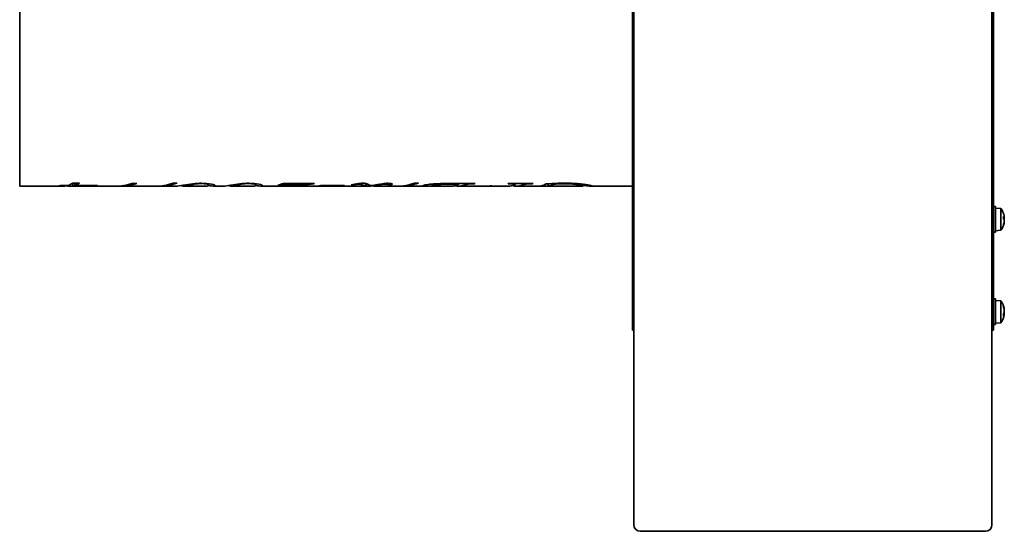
# Model space of a CAD drawing. Header units: millimetres. Extents: x 240 to 600, y 112 to 482.
# Tile 1 of 2: x 240 to 586, y 112 to 292. Entities that reach past the tile are written whole.
import ezdxf

# ---------------------------------------------------------------- set-up
doc = ezdxf.new("R2010")
doc.units = ezdxf.units.MM
doc.header["$LTSCALE"] = 2
doc.layers.add('Krawędzie widoczne(ISO)', color=7, linetype='Continuous', lineweight=35, true_color=0x262659)

msp = doc.modelspace()

# ---------------------------------------------------------------- linework, layer by layer
at = {"layer": 'Krawędzie widoczne(ISO)'}
for p, q in [((455.25, 417.63), (455.25, 182.63)), ((582.25, 417.63), (582.25, 182.63)), ((239.75, 366.93), (239.75, 233.33)), ((455.75, 130.44), (455.75, 299.66)), ((581.75, 299.66), (581.75, 130.44)), ((255.04, 233.33), (239.75, 233.33)), ((256.13, 233.44), (253.51, 233.44)), ((254.1, 233.58), (256.71, 233.58)), ((256.13, 233.58), (256.13, 233.44)), ((261.55, 233.33), (257.42, 233.33)), ((258.41, 234.35), (260.8, 234.35)), ((258.5, 234.35), (258.5, 233.44)), ((265.01, 233.44), (258.5, 233.44)), ((259.1, 234.35), (259.1, 233.58)), ((259.1, 233.58), (267.08, 233.58)), ((273.08, 233.33), (263.14, 233.33)), ((265.01, 233.58), (265.01, 233.44)), ((266.39, 233.58), (266.39, 233.42)), ((287.49, 233.33), (274.74, 233.33)), ((294.59, 233.33), (288.89, 233.33)), ((293.68, 234.37), (295.1, 234.37)), ((305.1, 233.33), (297.56, 233.33)), ((302, 234.3), (302, 234.14)), ((306.21, 234.21), (306.21, 233.77)), ((311.21, 233.33), (308.13, 233.33)), ((321.73, 233.33), (314.19, 233.33)), ((318.63, 234.3), (318.63, 234.14)), ((322.83, 234.21), (322.83, 233.77)), ((331.1, 233.33), (324.75, 233.33)), ((331.19, 233.69), (330.54, 233.69)), ((331.19, 233.86), (331.19, 233.69)), ((332.38, 234.28), (343.34, 234.28)), ((359.91, 233.33), (332.82, 233.33)), ((340.14, 233.93), (334.62, 233.93)), ((340.14, 234.28), (340.14, 233.93)), ((343.34, 234.18), (343.34, 234.28)), ((353.39, 233.4), (344.97, 233.4)), ((345.64, 233.53), (354.05, 233.53)), ((353.39, 233.53), (353.39, 233.4)), ((356.93, 233.9), (356.93, 233.75)), ((358.46, 234.16), (358.46, 234)), ((362.16, 233.33), (360.87, 233.33)), ((361.53, 234.27), (361.53, 233.37)), ((361.78, 234.21), (361.78, 233.34)), ((363.58, 233.57), (363.58, 233.45)), ((372.44, 233.33), (364.62, 233.33)), ((368.52, 234.32), (368.52, 234.01)), ((384.87, 233.33), (373.83, 233.33)), ((378.62, 234.37), (380.04, 234.37)), ((384.84, 234.07), (384.84, 233.48)), ((385.78, 233.35), (385.78, 233.35)), ((385.78, 233.35), (385.78, 233.33)), ((391.92, 234.28), (399.97, 234.28)), ((404.04, 233.33), (394.1, 233.33)), ((394.19, 234.28), (394.19, 234.06)), ((397.12, 234.28), (397.12, 234.04)), ((398.05, 234.28), (398.05, 234.14)), ((399.78, 234.28), (399.78, 234.18)), ((405.19, 233.45), (405.83, 233.45)), ((405.58, 233.45), (405.58, 233.37)), ((408.69, 233.33), (411.64, 233.33)), ((411.73, 234.28), (420.34, 234.28)), ((414.17, 234.28), (414.17, 234)), ((437.65, 233.33), (414.44, 233.33)), ((417.48, 234.28), (417.48, 234.04)), ((418.43, 234.28), (418.43, 234.15)), ((428.55, 233.33), (419.42, 233.33)), ((420.12, 234.28), (420.12, 234.18)), ((425.66, 234.16), (425.66, 233.37)), ((427.6, 234.27), (427.6, 234.04)), ((428.28, 233.34), (428.73, 233.34)), ((428.55, 233.34), (428.55, 233.33)), ((437.94, 234.05), (437.94, 233.4)), ((455.25, 233.33), (440.91, 233.33)), ((583.05, 226.14), (582.25, 226.14)), ((583.05, 217.14), (583.05, 226.14)), ((584.9, 225.48), (583.05, 225.64)), ((584.9, 225.48), (584.9, 217.8)), ((585.77, 221.76), (585.77, 222.66)), ((586.08, 222.19), (585.77, 222.17)), ((586, 222.15), (585.77, 222.13)), ((586.09, 222.48), (586.07, 222.47)), ((585.77, 219.5), (585.77, 219.73)), ((586.09, 220.81), (586.07, 220.81)), ((583.05, 217.14), (582.25, 217.14)), ((584.9, 217.8), (583.05, 217.64)), ((583.05, 193.63), (582.25, 193.63)), ((583.05, 184.63), (583.05, 193.63)), ((584.9, 192.97), (583.05, 193.13)), ((584.9, 192.97), (584.9, 185.29)), ((585.77, 190.75), (585.77, 191.18)), ((585.77, 187.7), (585.77, 188.51)), ((586.08, 188.41), (585.77, 188.44)), ((586.09, 190), (586.03, 190)), ((586.08, 189.85), (586.07, 189.85)), ((586.09, 188.26), (586.08, 188.26)), ((583.05, 184.63), (582.25, 184.63)), ((584.9, 185.29), (583.05, 185.13)), ((455.25, 182.63), (455.75, 182.63)), ((582.25, 182.63), (581.75, 182.63)), ((455.75, 114.17), (455.75, 130.44)), ((581.75, 130.44), (581.75, 114.17)), ((579.45, 111.87), (458.05, 111.87))]:
    msp.add_line(p, q, dxfattribs=at)
for centre, radius, start, end in [((579.65, 221.64), 6.5, 10.5706, 36.1956), ((579.65, 221.64), 6.5, 323.8044, 349.4294), ((579.65, 189.13), 6.5, 7.7454, 36.1956), ((579.65, 189.13), 6.5, 323.8044, 352.2546), ((458.05, 114.17), 2.3, 180, 270), ((579.45, 114.17), 2.3, 270, 0)]:
    msp.add_arc(centre, radius, start, end, dxfattribs=at)
for centre, major_axis, ratio, start_param, end_param in [((585.57, 222.65), (0.206, 0.02), 0.437592, 6.241487, 6.58845), ((579.69, 221.24), (6.45, 0.63), 0.438805, 0.126703, 0.30485), ((579.69, 222.09), (6.46, -0.57), 0.09174, 0.1775, 0.355647), ((586.41, 221.98), (-0.453, 0.235), 0.25879, 0.431902, 0.911905), ((586.41, 222.41), (0.455, 0.25), 0.180909, 3.530586, 3.820662), ((581.19, 220.13), (-4.01, -4.09), 0.71417, 2.672631, 2.744169), ((581.19, 222.73), (-3.31, 4.67), 0.790322, 4.142667, 4.214204), ((579.69, 221.6), (-4.7, -4.47), 0.991961, 2.555285, 2.569986), ((581.19, 223.84), (4.69, -3.28), 0.489858, 0.491321, 0.52583), ((586.41, 222.75), (-0.451, -0.183), 0.415527, 0.57352, 0.611148), ((579.69, 221.45), (6.36, 1.26), 0.894346, 5.759797, 5.937944), ((579.69, 221.68), (-4.7, 4.47), 0.991961, 3.549754, 3.727901), ((585.57, 219.5), (-0.185, 0.091), 0.994286, 3.247631, 3.594593), ((581.19, 219.44), (4.69, 3.28), 0.489858, 5.720327, 5.791864), ((581.19, 224.07), (4.84, -3.06), 0.354105, 6.271099, 6.342637), ((579.69, 221.2), (6.46, 0.57), 0.09174, 6.090984, 6.105685), ((586.41, 220.87), (0.455, -0.25), 0.180909, 2.462523, 2.562271), ((581.19, 220.55), (-3.31, -4.67), 0.790322, 2.1291, 2.140519), ((586.41, 220.78), (0.452, 0.143), 0.484667, 2.211463, 2.221471), ((585.57, 191.18), (0.201, 0.046), 0.941579, 6.06994, 6.416902), ((579.69, 188.99), (6.26, 1.69), 0.94268, 6.202886, 6.381033), ((579.69, 189.42), (6.42, -0.88), 0.766293, 0.273977, 0.452124), ((579.69, 188.71), (6.46, 0.6), 0.322116, 5.905826, 6.083973), ((579.69, 189.47), (6.44, -0.73), 0.636553, 6.007872, 6.186019), ((585.57, 187.71), (-0.206, 0.022), 0.634934, 2.864011, 3.210973), ((581.19, 186.51), (4.94, 2.9), 0.158613, 0.068053, 0.13959), ((581.19, 191.62), (4.87, -3.01), 0.308452, 0.34926, 0.420798), ((581.19, 188.64), (1.73, 5.46), 0.851376, 4.836584, 4.908122), ((581.19, 190.08), (3.01, -4.87), 0.809232, 0.686976, 0.758513), ((586.41, 188.59), (-0.456, 0.261), 0.078894, 5.550044, 5.73991), ((586.41, 189.67), (-0.456, -0.261), 0.078894, 0.576109, 0.733141), ((581.19, 186.64), (4.87, 3.01), 0.308452, 5.883601, 5.933925), ((581.19, 189.62), (1.73, -5.46), 0.851376, 1.375064, 1.375249), ((586.41, 190.15), (-0.455, 0.07), 0.552087, 0.858311, 0.862635), ((586.41, 189.06), (0.455, 0.254), 0.156282, 2.276472, 2.301332), ((586.41, 187.98), (0.452, -0.127), 0.504105, 2.504165, 2.523826)]:
    msp.add_ellipse(centre, major_axis=major_axis, ratio=ratio, start_param=start_param, end_param=end_param, dxfattribs=at)
for points in [[(253.51, 233.44), (253.7, 233.47), (253.9, 233.52), (254.1, 233.58)], [(255.04, 233.33), (255.41, 233.33), (255.77, 233.37), (256.13, 233.44)], [(258.5, 233.44), (257.71, 233.28), (256.92, 233.3), (256.13, 233.48)], [(256.71, 233.58), (257.27, 233.75), (257.84, 234), (258.41, 234.35)], [(260.8, 234.35), (260.23, 234), (259.66, 233.75), (259.1, 233.58)], [(261.55, 233.33), (262.7, 233.33), (263.86, 233.37), (265.01, 233.44)], [(266.39, 233.42), (265.04, 233.35), (263.69, 233.32), (262.34, 233.34)], [(267.08, 233.58), (266.85, 233.51), (266.62, 233.46), (266.39, 233.42)], [(273.08, 233.33), (275.28, 233.33), (277.48, 233.67), (279.68, 234.35)], [(280.97, 234.25), (278.62, 233.56), (276.27, 233.26), (273.91, 233.35)], [(279.68, 234.35), (280.11, 234.31), (280.54, 234.28), (280.97, 234.25)], [(287.49, 233.33), (289.56, 233.33), (291.62, 233.68), (293.68, 234.37)], [(295.1, 234.37), (292.79, 233.6), (290.49, 233.26), (288.19, 233.35)], [(298.8, 233.48), (297.49, 233.2), (296.77, 233.35), (296.64, 233.6)], [(298.22, 233.86), (299.24, 234.02), (300.31, 234.17), (301.42, 234.26)], [(302, 234.14), (300.75, 233.96), (299.69, 233.66), (298.8, 233.48)], [(301.42, 234.26), (302.07, 234.32), (302.82, 234.35), (303.67, 234.35)], [(303.69, 234.25), (303.03, 234.25), (302.47, 234.21), (302, 234.14)], [(305.1, 233.33), (305.84, 233.33), (306.21, 233.53), (306.21, 233.77)], [(307.21, 233.4), (306.87, 233.44), (306.49, 233.49), (306.09, 233.56)], [(308.63, 233.48), (308.63, 233.31), (308.16, 233.29), (307.21, 233.4)], [(315.43, 233.48), (314.11, 233.2), (313.4, 233.35), (313.27, 233.6)], [(314.85, 233.86), (315.87, 234.02), (316.94, 234.17), (318.05, 234.26)], [(318.63, 234.14), (317.38, 233.96), (316.31, 233.66), (315.43, 233.48)], [(318.05, 234.26), (318.7, 234.32), (319.45, 234.35), (320.3, 234.35)], [(320.31, 234.25), (319.66, 234.25), (319.09, 234.21), (318.63, 234.14)], [(321.73, 233.33), (322.46, 233.33), (322.83, 233.53), (322.83, 233.77)], [(323.84, 233.4), (323.49, 233.44), (323.12, 233.49), (322.72, 233.56)], [(325.26, 233.48), (325.26, 233.31), (324.78, 233.29), (323.84, 233.4)], [(330.54, 233.69), (331.15, 233.84), (331.76, 234.04), (332.38, 234.28)], [(331.1, 233.33), (331.28, 233.33), (331.46, 233.33), (331.66, 233.33)], [(331.66, 233.33), (333.78, 233.36), (336.6, 233.51), (340.14, 233.93)], [(332.27, 233.34), (332.2, 233.34), (332.14, 233.34), (332.08, 233.34)], [(343.34, 234.18), (337.76, 233.41), (334.06, 233.3), (332.27, 233.34)], [(344.97, 233.4), (345.2, 233.43), (345.42, 233.47), (345.64, 233.53)], [(354.05, 233.53), (353.83, 233.47), (353.61, 233.43), (353.39, 233.4)], [(356.35, 233.78), (357.04, 233.93), (357.9, 234.09), (358.96, 234.23)], [(356.93, 233.75), (356.74, 233.76), (356.54, 233.77), (356.35, 233.78)], [(358.46, 234), (357.86, 233.93), (357.35, 233.84), (356.93, 233.75)], [(359.25, 234.05), (359.02, 234.05), (358.75, 234.03), (358.46, 234)], [(358.96, 234.23), (359.55, 234.3), (360.05, 234.35), (360.47, 234.35)], [(359.91, 233.33), (360.39, 233.33), (360.93, 233.34), (361.53, 233.37)], [(361.53, 233.37), (361.09, 233.44), (360.64, 233.59), (360.2, 233.81)], [(361.78, 233.34), (361.33, 233.33), (360.87, 233.33), (360.42, 233.33)], [(360.47, 234.35), (361.07, 234.35), (361.55, 234.29), (361.91, 234.18)], [(362.73, 233.35), (362.54, 233.34), (362.22, 233.31), (361.78, 233.34)], [(361.91, 234.18), (362.13, 234.11), (362.6, 233.78), (363.29, 233.53)], [(363.79, 233.41), (363.33, 233.38), (362.98, 233.37), (362.73, 233.35)], [(363.29, 233.53), (364.98, 233.76), (366.34, 234.07), (367.37, 234.21)], [(363.58, 233.45), (364.15, 233.32), (364.5, 233.32), (364.62, 233.33)], [(367.37, 234.21), (368.03, 234.3), (368.66, 234.35), (369.28, 234.35)], [(367.87, 234.06), (367.74, 234.06), (367.57, 234.05), (367.37, 234.02)], [(368.52, 234.01), (368.24, 234.04), (368.03, 234.06), (367.87, 234.06)], [(369.63, 233.93), (369.29, 233.93), (368.92, 233.96), (368.52, 234.01)], [(369.28, 234.35), (369.71, 234.35), (370.1, 234.32), (370.46, 234.27)], [(370.46, 234.27), (370.73, 234.23), (370.86, 234.17), (370.86, 234.11)], [(372.44, 233.33), (374.5, 233.33), (376.56, 233.68), (378.62, 234.37)], [(380.04, 234.37), (377.74, 233.6), (375.44, 233.26), (373.13, 233.35)], [(387.77, 234.24), (388.66, 234.27), (390.04, 234.28), (391.92, 234.28)], [(390.11, 233.33), (390.47, 233.33), (390.9, 233.33), (391.42, 233.33)], [(394.19, 234.06), (393, 234.08), (392.07, 234.09), (391.4, 234.09)], [(391.42, 233.33), (392.34, 233.34), (393.26, 233.59), (394.19, 234.06)], [(396.09, 233.68), (394.97, 233.28), (393.85, 233.22), (392.72, 233.5)], [(397.12, 234.04), (396.87, 233.98), (396.52, 233.84), (396.09, 233.68)], [(398.05, 234.14), (397.62, 234.12), (397.31, 234.08), (397.12, 234.04)], [(399.78, 234.18), (398.93, 234.18), (398.35, 234.17), (398.05, 234.14)], [(399.97, 234.28), (399.91, 234.25), (399.84, 234.22), (399.78, 234.18)], [(404.04, 233.33), (404.42, 233.33), (404.8, 233.37), (405.19, 233.45)], [(405.83, 233.45), (405.67, 233.41), (405.58, 233.39), (405.58, 233.37)], [(411.53, 234.18), (411.6, 234.22), (411.66, 234.25), (411.73, 234.28)], [(411.64, 233.33), (412.31, 233.34), (412.98, 233.48), (413.65, 233.73)], [(416.44, 233.69), (415.29, 233.28), (414.14, 233.22), (412.99, 233.52)], [(413.65, 233.73), (414, 233.85), (414.17, 233.95), (414.17, 234)], [(417.48, 234.04), (417.18, 233.97), (416.83, 233.84), (416.44, 233.69)], [(418.43, 234.15), (418, 234.12), (417.68, 234.08), (417.48, 234.04)], [(420.12, 234.18), (419.27, 234.18), (418.71, 234.17), (418.43, 234.15)], [(419.42, 233.33), (419.48, 233.33), (419.53, 233.33), (419.58, 233.34)], [(420.34, 234.28), (420.27, 234.25), (420.2, 234.22), (420.12, 234.18)], [(422.39, 233.36), (422.57, 233.37), (422.86, 233.39), (423.27, 233.49)], [(423.27, 233.49), (423.81, 233.62), (424.35, 233.83), (424.89, 234.11)], [(426, 233.46), (425.77, 233.41), (425.66, 233.38), (425.66, 233.37)], [(425.66, 233.37), (425.66, 233.35), (425.8, 233.35), (426.07, 233.34)], [(427.6, 234.04), (427.07, 233.77), (426.53, 233.57), (426, 233.46)], [(426.07, 233.34), (426.53, 233.34), (427.26, 233.34), (428.28, 233.34)], [(428.73, 233.34), (428.67, 233.33), (428.61, 233.33), (428.55, 233.33)], [(437.65, 233.33), (437.84, 233.33), (437.94, 233.35), (437.94, 233.4)]]:
    msp.add_open_spline(points, degree=3, dxfattribs=at)
for points, knots in [([(294.59, 233.33), (294.75, 233.33), (294.97, 233.35), (295.25, 233.38), (295.95, 233.47), (296.94, 233.65), (298.22, 233.86)], [0.607313, 0.607313, 0.607313, 0.607313, 1, 1, 1, 2, 2, 2, 2]), ([(303.67, 234.35), (305.08, 234.35), (306.26, 234.24), (307.21, 234.07), (308.16, 233.9), (308.63, 233.64), (308.63, 233.48)], [0, 0, 0, 0, 1, 1, 1, 2, 2, 2, 2]), ([(306.21, 233.77), (306.21, 233.9), (305.96, 234.03), (305.47, 234.11), (304.98, 234.2), (304.38, 234.25), (303.69, 234.25)], [0, 0, 0, 0, 1, 1, 1, 2, 2, 2, 2]), ([(311.21, 233.33), (311.38, 233.33), (311.6, 233.35), (311.88, 233.38), (312.58, 233.47), (313.57, 233.65), (314.85, 233.86)], [0.607313, 0.607313, 0.607313, 0.607313, 1, 1, 1, 2, 2, 2, 2]), ([(320.3, 234.35), (321.71, 234.35), (322.89, 234.24), (323.84, 234.07), (324.78, 233.9), (325.26, 233.64), (325.26, 233.48)], [0, 0, 0, 0, 1, 1, 1, 2, 2, 2, 2]), ([(322.83, 233.77), (322.83, 233.9), (322.59, 234.03), (322.09, 234.11), (321.6, 234.2), (321.01, 234.25), (320.31, 234.25)], [0, 0, 0, 0, 1, 1, 1, 2, 2, 2, 2]), ([(334.62, 233.93), (333.74, 233.93), (333, 233.9), (332.43, 233.86), (331.85, 233.81), (331.44, 233.75), (331.19, 233.69)], [0, 0, 0, 0, 1, 1, 1, 2, 2, 2, 2]), ([(360.2, 233.81), (359.99, 233.91), (359.82, 233.99), (359.68, 234.01), (359.53, 234.04), (359.39, 234.05), (359.25, 234.05)], [0, 0, 0, 0, 1, 1, 1, 2, 2, 2, 2]), ([(367.37, 234.02), (366.87, 233.97), (366.18, 233.84), (365.3, 233.7), (364.43, 233.55), (363.85, 233.49), (363.58, 233.45)], [0, 0, 0, 0, 1, 1, 1, 2, 2, 2, 2]), ([(370.86, 234.11), (370.86, 234.06), (370.74, 234.02), (370.5, 233.98), (370.26, 233.95), (369.97, 233.93), (369.63, 233.93)], [0, 0, 0, 0, 1, 1, 1, 2, 2, 2, 2]), ([(381.57, 233.47), (381.57, 233.54), (381.85, 233.64), (382.41, 233.75), (382.98, 233.86), (383.7, 233.97), (384.58, 234.05), (385.46, 234.13), (386.52, 234.19), (387.77, 234.24)], [0, 0, 0, 0, 1, 1, 1, 2, 2, 2, 3, 3, 3, 3]), ([(385.78, 233.33), (384.34, 233.33), (383.28, 233.33), (382.59, 233.35), (381.91, 233.37), (381.57, 233.41), (381.57, 233.47)], [0, 0, 0, 0, 1, 1, 1, 2, 2, 2, 2]), ([(391.4, 234.09), (389.68, 234.09), (388.15, 234.01), (386.83, 233.88), (385.5, 233.75), (384.84, 233.59), (384.84, 233.48)], [0, 0, 0, 0, 1, 1, 1, 2, 2, 2, 2]), ([(384.84, 233.48), (384.84, 233.39), (385.26, 233.36), (386.09, 233.34), (386.92, 233.33), (388.26, 233.33), (390.11, 233.33)], [0, 0, 0, 0, 1, 1, 1, 2, 2, 2, 2]), ([(405.95, 233.34), (405.78, 233.34), (405.64, 233.34), (405.5, 233.35), (405.23, 233.35), (404.95, 233.35), (404.66, 233.37)], [0.7905869, 0.7905869, 0.7905869, 0.7905869, 1, 1, 1, 1.4310923, 1.4310923, 1.4310923, 1.4310923]), ([(405.58, 233.37), (405.58, 233.35), (405.8, 233.34), (406.24, 233.34), (406.68, 233.33), (407.49, 233.33), (408.69, 233.33)], [0, 0, 0, 0, 1, 1, 1, 2, 2, 2, 2]), ([(414.17, 234), (414.17, 234.05), (414.02, 234.09), (413.72, 234.12), (413.43, 234.15), (412.69, 234.17), (411.53, 234.18)], [0, 0, 0, 0, 1, 1, 1, 2, 2, 2, 2]), ([(419.58, 233.34), (420.42, 233.34), (421.03, 233.34), (421.41, 233.34), (421.79, 233.34), (422.11, 233.35), (422.39, 233.36)], [0, 0, 0, 0, 1, 1, 1, 2, 2, 2, 2]), ([(424.89, 234.11), (426.37, 234.21), (427.57, 234.28), (428.48, 234.31), (429.39, 234.35), (430.35, 234.37), (431.36, 234.37)], [0, 0, 0, 0, 1, 1, 1, 2, 2, 2, 2]), ([(431.39, 234.16), (430.84, 234.16), (430.32, 234.15), (429.83, 234.14), (429.34, 234.12), (428.6, 234.09), (427.6, 234.04)], [0, 0, 0, 0, 1, 1, 1, 2, 2, 2, 2]), ([(431.36, 234.37), (433.67, 234.37), (435.54, 234.29), (436.98, 234.15), (438.42, 234.02), (439.48, 233.85), (440.17, 233.7), (440.86, 233.55), (441.21, 233.45), (441.21, 233.39)], [0, 0, 0, 0, 1, 1, 1, 2, 2, 2, 3, 3, 3, 3]), ([(437.94, 233.4), (437.94, 233.49), (437.4, 233.66), (436.34, 233.84), (435.27, 234.03), (433.62, 234.16), (431.39, 234.16)], [0, 0, 0, 0, 1, 1, 1, 2, 2, 2, 2]), ([(441.21, 233.39), (441.21, 233.31), (440.81, 233.31), (440.01, 233.38), (439.43, 233.43), (438.74, 233.51), (437.94, 233.6)], [0, 0, 0, 0, 1, 1, 1, 1.733065, 1.733065, 1.733065, 1.733065]), ([(586.06, 222.74), (586.06, 222.7), (586.07, 222.67), (586.08, 222.6), (586.08, 222.57), (586.09, 222.52), (586.09, 222.5), (586.09, 222.48), (586.09, 222.47), (586.09, 222.48), (586.08, 222.48), (586.08, 222.49)], [-0.1800581, -0.1800581, -0.1800581, -0.1800581, -0.16889095, -0.16889095, -0.15772379, -0.15772379, -0.14676457, -0.14676457, -0.13580535, -0.13580535, -0.13009158, -0.13009158, -0.13009158, -0.13009158]), ([(586.08, 222.41), (586.08, 222.41), (586.08, 222.41), (586.09, 222.37), (586.09, 222.34), (586.09, 222.28), (586.09, 222.25), (586.09, 222.21), (586.08, 222.2), (586.08, 222.19), (586.07, 222.2), (586.06, 222.21), (586.06, 222.22), (586.06, 222.22)], [-0.15827539, -0.15827539, -0.15827539, -0.15827539, -0.15764996, -0.15764996, -0.14669212, -0.14669212, -0.13573428, -0.13573428, -0.12469501, -0.12469501, -0.11365575, -0.11365575, -0.10828626, -0.10828626, -0.10828626, -0.10828626]), ([(586.06, 221.65), (586.06, 221.66), (586.07, 221.67), (586.08, 221.7), (586.08, 221.73), (586.09, 221.79), (586.09, 221.82), (586.09, 221.9), (586.09, 221.94), (586.09, 221.99), (586.08, 222.01), (586.08, 222.03)], [-0.18005785, -0.18005785, -0.18005785, -0.18005785, -0.1688907, -0.1688907, -0.15772354, -0.15772354, -0.14676432, -0.14676432, -0.1358051, -0.1358051, -0.13009133, -0.13009133, -0.13009133, -0.13009133]), ([(586.08, 222.16), (586.08, 222.16), (586.08, 222.16), (586.09, 222.17), (586.09, 222.19), (586.09, 222.23), (586.09, 222.24), (586.09, 222.26)], [-0.15827557, -0.15827557, -0.15827557, -0.15827557, -0.15765014, -0.15765014, -0.1466923, -0.1466923, -0.14056065, -0.14056065, -0.14056065, -0.14056065]), ([(586.06, 221.63), (586.06, 221.63), (586.07, 221.62), (586.08, 221.58), (586.08, 221.55), (586.09, 221.5), (586.09, 221.46), (586.09, 221.39), (586.09, 221.35), (586.09, 221.29), (586.08, 221.27), (586.08, 221.25)], [0, 0, 0, 0, 0.01116716, 0.01116716, 0.02233431, 0.02233431, 0.03329353, 0.03329353, 0.04425275, 0.04425275, 0.04996652, 0.04996652, 0.04996652, 0.04996652]), ([(586.08, 221.12), (586.08, 221.12), (586.08, 221.12), (586.09, 221.11), (586.09, 221.09), (586.09, 221.04), (586.09, 221.01), (586.09, 220.95), (586.08, 220.91), (586.08, 220.83), (586.07, 220.79), (586.06, 220.74), (586.06, 220.73), (586.06, 220.71)], [-0.15827539, -0.15827539, -0.15827539, -0.15827539, -0.15764996, -0.15764996, -0.14669212, -0.14669212, -0.13573428, -0.13573428, -0.12469501, -0.12469501, -0.11365575, -0.11365575, -0.10828626, -0.10828626, -0.10828626, -0.10828626]), ([(586.06, 220.54), (586.06, 220.58), (586.07, 220.62), (586.08, 220.69), (586.08, 220.72), (586.09, 220.76), (586.09, 220.78), (586.09, 220.8), (586.09, 220.81), (586.09, 220.81)], [-0.1800581, -0.1800581, -0.1800581, -0.1800581, -0.16889095, -0.16889095, -0.15772379, -0.15772379, -0.14676457, -0.14676457, -0.13846065, -0.13846065, -0.13846065, -0.13846065]), ([(586.08, 220.87), (586.08, 220.87), (586.08, 220.87), (586.09, 220.91), (586.09, 220.95), (586.09, 220.99), (586.09, 221.01), (586.09, 221.02)], [-0.15827539, -0.15827539, -0.15827539, -0.15827539, -0.15764996, -0.15764996, -0.14669212, -0.14669212, -0.14056047, -0.14056047, -0.14056047, -0.14056047]), ([(586.09, 190.01), (586.09, 190.01), (586.09, 190.01), (586.09, 190.03), (586.08, 190.04), (586.08, 190.09), (586.07, 190.12), (586.06, 190.17), (586.06, 190.18), (586.06, 190.2)], [-0.14056065, -0.14056065, -0.14056065, -0.14056065, -0.13573446, -0.13573446, -0.12469519, -0.12469519, -0.11365593, -0.11365593, -0.10828644, -0.10828644, -0.10828644, -0.10828644]), ([(586.06, 189.9), (586.06, 189.87), (586.07, 189.84), (586.08, 189.76), (586.08, 189.72), (586.09, 189.65), (586.09, 189.61), (586.09, 189.54), (586.09, 189.51), (586.09, 189.48), (586.08, 189.46), (586.08, 189.45)], [-0.1800581, -0.1800581, -0.1800581, -0.1800581, -0.16889095, -0.16889095, -0.15772379, -0.15772379, -0.14676457, -0.14676457, -0.13580535, -0.13580535, -0.13009158, -0.13009158, -0.13009158, -0.13009158]), ([(586.08, 189.31), (586.08, 189.31), (586.08, 189.3), (586.09, 189.27), (586.09, 189.23), (586.09, 189.16), (586.09, 189.12), (586.09, 189.05), (586.08, 189.01), (586.08, 188.95), (586.07, 188.92), (586.06, 188.9), (586.06, 188.89), (586.06, 188.88)], [-0.15827539, -0.15827539, -0.15827539, -0.15827539, -0.15764996, -0.15764996, -0.14669212, -0.14669212, -0.13573428, -0.13573428, -0.12469501, -0.12469501, -0.11365575, -0.11365575, -0.10828626, -0.10828626, -0.10828626, -0.10828626]), ([(586.06, 188.35), (586.06, 188.37), (586.07, 188.39), (586.08, 188.41), (586.08, 188.41), (586.09, 188.41), (586.09, 188.4), (586.09, 188.36), (586.09, 188.33), (586.09, 188.29), (586.08, 188.27), (586.08, 188.26)], [0, 0, 0, 0, 0.01116716, 0.01116716, 0.02233431, 0.02233431, 0.03329353, 0.03329353, 0.04425275, 0.04425275, 0.04996652, 0.04996652, 0.04996652, 0.04996652]), ([(586.07, 188.41), (586.07, 188.43), (586.07, 188.44), (586.08, 188.5), (586.08, 188.54), (586.09, 188.61), (586.09, 188.65), (586.09, 188.72), (586.09, 188.75), (586.09, 188.79), (586.08, 188.8), (586.08, 188.81)], [-0.17386986, -0.17386986, -0.17386986, -0.17386986, -0.16889095, -0.16889095, -0.15772379, -0.15772379, -0.14676457, -0.14676457, -0.13580535, -0.13580535, -0.13009158, -0.13009158, -0.13009158, -0.13009158]), ([(586.08, 189.85), (586.08, 189.85), (586.09, 189.85), (586.09, 189.85), (586.09, 189.87), (586.09, 189.9), (586.09, 189.93), (586.09, 189.97), (586.08, 189.99), (586.08, 190)], [-0.1604569, -0.1604569, -0.1604569, -0.1604569, -0.15772354, -0.15772354, -0.14676432, -0.14676432, -0.1358051, -0.1358051, -0.13009133, -0.13009133, -0.13009133, -0.13009133]), ([(586.08, 188.95), (586.08, 188.95), (586.08, 188.96), (586.09, 188.99), (586.09, 189.03), (586.09, 189.09), (586.09, 189.11), (586.09, 189.13)], [-0.15827539, -0.15827539, -0.15827539, -0.15827539, -0.15764996, -0.15764996, -0.14669212, -0.14669212, -0.14056047, -0.14056047, -0.14056047, -0.14056047]), ([(586.08, 188.22), (586.08, 188.22), (586.08, 188.22), (586.09, 188.24), (586.09, 188.25), (586.09, 188.26), (586.09, 188.26), (586.09, 188.25)], [-0.15827539, -0.15827539, -0.15827539, -0.15827539, -0.15764996, -0.15764996, -0.14669212, -0.14669212, -0.14056047, -0.14056047, -0.14056047, -0.14056047])]:
    msp.add_open_spline(points, degree=3, knots=knots, dxfattribs=at)

doc.saveas('drawing.dxf')
